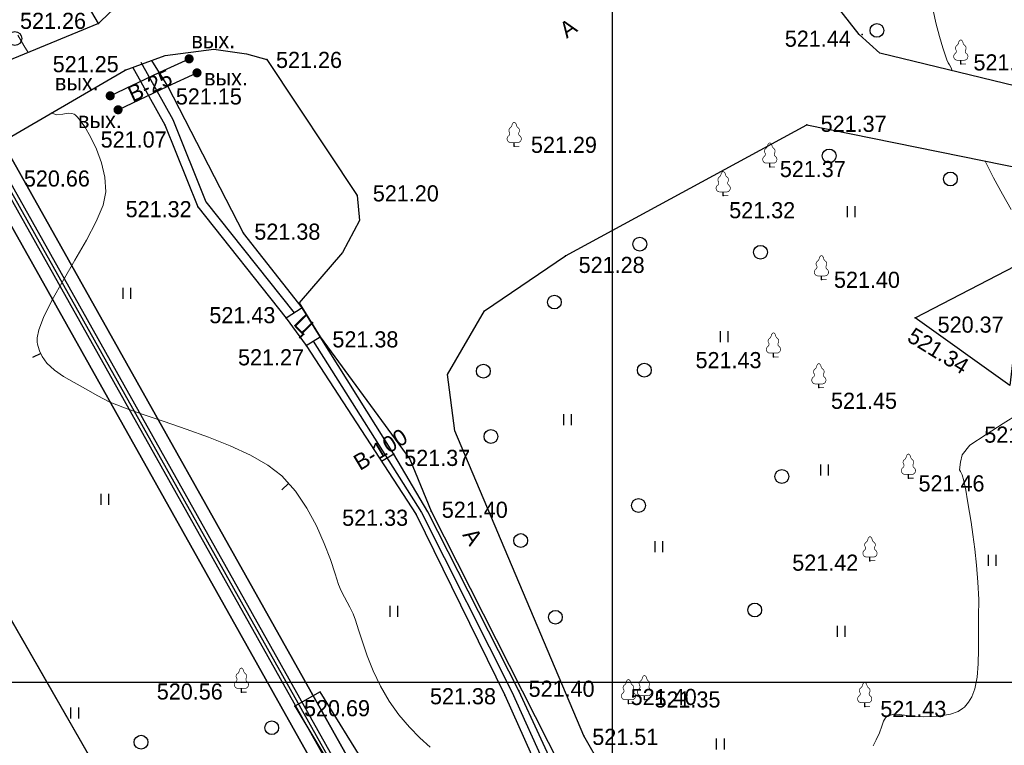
# Model space of a CAD drawing. Header units: millimetres. Extents: x 767170 to 66149698, y -983507 to 2493658.
# Tile 165 of 256: x 2477270 to 2530688, y -561065 to -521696. Entities that reach past the tile are written whole.
import ezdxf

# ---------------------------------------------------------------- set-up
doc = ezdxf.new("R2010")
doc.units = ezdxf.units.MM
doc.linetypes.add('Д_ТРОТ_ТРУБА', pattern=[3, 1.5, -1.5])
doc.linetypes.add('ДОРОГИ_СТРОЯЩ', pattern=[9, 8, -1])
for name, color, linetype in [('(001) Сетка', 92, 'Continuous'), ('(004) Точки рельефа', 7, 'Continuous'), ('(004a) Точки рельефа (отк.)', 7, 'Continuous'), ('(014) Водопровод', 5, 'ИК_Водопровод -------в--------'), ('(022) Возд. Линии', 7, 'Continuous'), ('(025) Дорога', 7, 'Continuous'), ('(028) Гидротехн.', 7, 'Continuous'), ('(031) Горизонтали', 42, 'Continuous'), ('(036) Растительность', 7, 'Continuous'), ('(038) Деревья', 7, 'Continuous'), ('A_STROYSETKA', 5, 'Continuous'), ('GLUXOY OG', 7, 'Continuous')]:
    doc.layers.add(name, color=color, linetype=linetype)
doc.layers.add('(042) Бергштрих', color=32, linetype='Continuous', lineweight=30)
doc.styles.add('BM-431', font='txt')
doc.styles.add('D-431', font='txt')
doc.styles.get("Standard").update_dxf_attribs({"font": 'isocpeui.ttf'})
doc.linetypes.add('GAZ_VOZDUSH', pattern='A,1,-2,["~",Standard,S=3,R=0,X=-1.5,Y=-1.5],-1,10', length=14)
doc.linetypes.add('ИК_Водопровод -------в--------', pattern='A,9,-0.6,["В",Standard,S=1.2,R=0,X=0,Y=-0.6],-1.2', length=10.8)
doc.linetypes.add('ОГРАДА_ГЛИН', pattern='A,4,["|",Standard,S=0.8,R=0,X=0,Y=-0.8],0.5,["|",Standard,S=0.8,R=0,X=0,Y=-0.8],3.5', length=8)
doc.linetypes.add('ОТКОСЫ_УКРЕП', pattern='A,0.5,["|",Standard,S=1.2,R=0,X=0,Y=-1.2],0.8,[".",Standard,S=1,R=0.1,X=0.1,Y=-1.2],0.1,["|",Standard,S=0.5,R=0,X=0,Y=-0.5],0', length=1.4)

# ---------------------------------------------------------------- blocks, each defined once
blk = doc.blocks.new('d')
at = {"layer": '(038) Деревья'}
blk.add_ellipse((0, 0), major_axis=(0.265, 0.265), ratio=1, start_param=5.497787, end_param=11.780972, dxfattribs=at)
blk = doc.blocks.new('I04010')
for p, q in [((-0.412273, 0.007146), (-0.412273, 1.207146)), ((0.387727, 1.207146), (0.387727, 0.007146))]:
    blk.add_line(p, q)
blk = doc.blocks.new('Setka')
at = {"layer": '(001) Сетка'}
for p, q in [((0, 1.5), (0, -1.5)), ((-1.5, 0), (1.5, 0))]:
    blk.add_line(p, q, dxfattribs=at)
blk = doc.blocks.new('karagach')
at = {"const_width": 0.05}
for points in [[(-0.277, 1.346, 0.181567), (-0.156, 1.546, 0.303004)], [(0, 1.75, 0.246034), (-0.156, 1.546, 0.489079)], [(0, 1.75, -0.246034), (0.156, 1.546, -0.489079)], [(0.277, 1.346, -0.181567), (0.156, 1.546, -0.303004)], [(-0.42, 0.746, 0.626949), (-0.291, 0.275, 0.702465)], [(-0.42, 0.746, 0.383603), (-0.341, 1.004, 0.352912)], [(-0.277, 1.346, 0.430853), (-0.341, 1.004, 0.548276)], [(0.277, 1.346, -0.430853), (0.341, 1.004, -0.548276)], [(0.42, 0.746, -0.626949), (0.291, 0.275, -0.702465)], [(0.42, 0.746, -0.383603), (0.341, 1.004, -0.352912)]]:
    blk.add_lwpolyline(points, format="xyb", dxfattribs=at)
for points in [[(0, 0.275), (-0.291, 0.275)], [(0, 0), (0, 0.275)], [(0, 0.275), (0.291, 0.275)], [(0, 0), (0.375, 0)]]:
    blk.add_lwpolyline(points, dxfattribs=at)
blk.add_lwpolyline([(0, 0), (0, 0.275)])
blk = doc.blocks.new('karagach-flat-26')
at = {"layer": '(038) Деревья', "const_width": 0.0375}
for points in [[(-0.208, 1.009, 0.181567), (-0.117, 1.159, 0.303004)], [(0, 1.312, 0.246034), (-0.117, 1.159, 0.489079)], [(0, 1.312, -0.246034), (0.117, 1.159, -0.489079)], [(0.208, 1.009, -0.181567), (0.117, 1.159, -0.303004)], [(-0.315, 0.559, 0.626949), (-0.218, 0.206, 0.702465)], [(-0.315, 0.559, 0.383603), (-0.255, 0.753, 0.352912)], [(-0.208, 1.009, 0.430853), (-0.255, 0.753, 0.548276)], [(0.208, 1.009, -0.430853), (0.255, 0.753, -0.548276)], [(0.315, 0.559, -0.626949), (0.218, 0.206, -0.702465)], [(0.315, 0.559, -0.383603), (0.255, 0.753, -0.352912)]]:
    blk.add_lwpolyline(points, format="xyb", dxfattribs=at)
for points in [[(0, 0.206), (-0.218, 0.206)], [(0, 0), (0, 0.206)], [(0, 0.206), (0.218, 0.206)], [(0, 0), (0.281, 0)]]:
    blk.add_lwpolyline(points, dxfattribs=at)
at = {"layer": '(038) Деревья'}
blk.add_lwpolyline([(0, 0), (0, 0.206)], dxfattribs=at)
blk = doc.blocks.new('karagach-flat-27')
at = {"layer": '(038) Деревья', "const_width": 0.0375}
for points in [[(-0.208, 1.009, 0.181567), (-0.117, 1.159, 0.303004)], [(0, 1.312, 0.246034), (-0.117, 1.159, 0.489079)], [(0, 1.312, -0.246034), (0.117, 1.159, -0.489079)], [(0.208, 1.009, -0.181567), (0.117, 1.159, -0.303004)], [(-0.315, 0.559, 0.626949), (-0.218, 0.206, 0.702465)], [(-0.315, 0.559, 0.383603), (-0.255, 0.753, 0.352912)], [(-0.208, 1.009, 0.430853), (-0.255, 0.753, 0.548276)], [(0.208, 1.009, -0.430853), (0.255, 0.753, -0.548276)], [(0.315, 0.559, -0.626949), (0.218, 0.206, -0.702465)], [(0.315, 0.559, -0.383603), (0.255, 0.753, -0.352912)]]:
    blk.add_lwpolyline(points, format="xyb", dxfattribs=at)
for points in [[(0, 0.206), (-0.218, 0.206)], [(0, 0), (0, 0.206)], [(0, 0.206), (0.218, 0.206)], [(0, 0), (0.281, 0)]]:
    blk.add_lwpolyline(points, dxfattribs=at)
at = {"layer": '(038) Деревья'}
blk.add_lwpolyline([(0, 0), (0, 0.206)], dxfattribs=at)
blk = doc.blocks.new('karagach-flat-28')
at = {"layer": '(038) Деревья', "const_width": 0.0375}
for points in [[(-0.208, 1.009, 0.181567), (-0.117, 1.159, 0.303004)], [(0, 1.312, 0.246034), (-0.117, 1.159, 0.489079)], [(0, 1.312, -0.246034), (0.117, 1.159, -0.489079)], [(0.208, 1.009, -0.181567), (0.117, 1.159, -0.303004)], [(-0.315, 0.559, 0.626949), (-0.218, 0.206, 0.702465)], [(-0.315, 0.559, 0.383603), (-0.255, 0.753, 0.352912)], [(-0.208, 1.009, 0.430853), (-0.255, 0.753, 0.548276)], [(0.208, 1.009, -0.430853), (0.255, 0.753, -0.548276)], [(0.315, 0.559, -0.626949), (0.218, 0.206, -0.702465)], [(0.315, 0.559, -0.383603), (0.255, 0.753, -0.352912)]]:
    blk.add_lwpolyline(points, format="xyb", dxfattribs=at)
for points in [[(0, 0.206), (-0.218, 0.206)], [(0, 0), (0, 0.206)], [(0, 0.206), (0.218, 0.206)], [(0, 0), (0.281, 0)]]:
    blk.add_lwpolyline(points, dxfattribs=at)
at = {"layer": '(038) Деревья'}
blk.add_lwpolyline([(0, 0), (0, 0.206)], dxfattribs=at)
blk = doc.blocks.new('karagach-flat-42')
at = {"layer": '(038) Деревья', "const_width": 0.0375}
for points in [[(-0.208, 1.009, 0.181567), (-0.117, 1.159, 0.303004)], [(0, 1.312, 0.246034), (-0.117, 1.159, 0.489079)], [(0, 1.312, -0.246034), (0.117, 1.159, -0.489079)], [(0.208, 1.009, -0.181567), (0.117, 1.159, -0.303004)], [(-0.315, 0.559, 0.626949), (-0.218, 0.206, 0.702465)], [(-0.315, 0.559, 0.383603), (-0.255, 0.753, 0.352912)], [(-0.208, 1.009, 0.430853), (-0.255, 0.753, 0.548276)], [(0.208, 1.009, -0.430853), (0.255, 0.753, -0.548276)], [(0.315, 0.559, -0.626949), (0.218, 0.206, -0.702465)], [(0.315, 0.559, -0.383603), (0.255, 0.753, -0.352912)]]:
    blk.add_lwpolyline(points, format="xyb", dxfattribs=at)
for points in [[(0, 0.206), (-0.218, 0.206)], [(0, 0), (0, 0.206)], [(0, 0.206), (0.218, 0.206)], [(0, 0), (0.281, 0)]]:
    blk.add_lwpolyline(points, dxfattribs=at)
at = {"layer": '(038) Деревья'}
blk.add_lwpolyline([(0, 0), (0, 0.206)], dxfattribs=at)
blk = doc.blocks.new('karagach-flat-43')
at = {"layer": '(038) Деревья', "const_width": 0.0375}
for points in [[(-0.208, 1.009, 0.181567), (-0.117, 1.159, 0.303004)], [(0, 1.312, 0.246034), (-0.117, 1.159, 0.489079)], [(0, 1.312, -0.246034), (0.117, 1.159, -0.489079)], [(0.208, 1.009, -0.181567), (0.117, 1.159, -0.303004)], [(-0.315, 0.559, 0.626949), (-0.218, 0.206, 0.702465)], [(-0.315, 0.559, 0.383603), (-0.255, 0.753, 0.352912)], [(-0.208, 1.009, 0.430853), (-0.255, 0.753, 0.548276)], [(0.208, 1.009, -0.430853), (0.255, 0.753, -0.548276)], [(0.315, 0.559, -0.626949), (0.218, 0.206, -0.702465)], [(0.315, 0.559, -0.383603), (0.255, 0.753, -0.352912)]]:
    blk.add_lwpolyline(points, format="xyb", dxfattribs=at)
for points in [[(0, 0.206), (-0.218, 0.206)], [(0, 0), (0, 0.206)], [(0, 0.206), (0.218, 0.206)], [(0, 0), (0.281, 0)]]:
    blk.add_lwpolyline(points, dxfattribs=at)
at = {"layer": '(038) Деревья'}
blk.add_lwpolyline([(0, 0), (0, 0.206)], dxfattribs=at)
blk = doc.blocks.new('karagach-flat-44')
at = {"layer": '(038) Деревья', "const_width": 0.0375}
for points in [[(-0.208, 1.009, 0.181567), (-0.117, 1.159, 0.303004)], [(0, 1.312, 0.246034), (-0.117, 1.159, 0.489079)], [(0, 1.312, -0.246034), (0.117, 1.159, -0.489079)], [(0.208, 1.009, -0.181567), (0.117, 1.159, -0.303004)], [(-0.315, 0.559, 0.626949), (-0.218, 0.206, 0.702465)], [(-0.315, 0.559, 0.383603), (-0.255, 0.753, 0.352912)], [(-0.208, 1.009, 0.430853), (-0.255, 0.753, 0.548276)], [(0.208, 1.009, -0.430853), (0.255, 0.753, -0.548276)], [(0.315, 0.559, -0.626949), (0.218, 0.206, -0.702465)], [(0.315, 0.559, -0.383603), (0.255, 0.753, -0.352912)]]:
    blk.add_lwpolyline(points, format="xyb", dxfattribs=at)
for points in [[(0, 0.206), (-0.218, 0.206)], [(0, 0), (0, 0.206)], [(0, 0.206), (0.218, 0.206)], [(0, 0), (0.281, 0)]]:
    blk.add_lwpolyline(points, dxfattribs=at)
at = {"layer": '(038) Деревья'}
blk.add_lwpolyline([(0, 0), (0, 0.206)], dxfattribs=at)
blk = doc.blocks.new('karagach-flat-71')
at = {"layer": '(038) Деревья', "const_width": 0.0375}
for points in [[(-0.208, 1.009, 0.181567), (-0.117, 1.159, 0.303004)], [(0, 1.312, 0.246034), (-0.117, 1.159, 0.489079)], [(0, 1.312, -0.246034), (0.117, 1.159, -0.489079)], [(0.208, 1.009, -0.181567), (0.117, 1.159, -0.303004)], [(-0.315, 0.559, 0.626949), (-0.218, 0.206, 0.702465)], [(-0.315, 0.559, 0.383603), (-0.255, 0.753, 0.352912)], [(-0.208, 1.009, 0.430853), (-0.255, 0.753, 0.548276)], [(0.208, 1.009, -0.430853), (0.255, 0.753, -0.548276)], [(0.315, 0.559, -0.626949), (0.218, 0.206, -0.702465)], [(0.315, 0.559, -0.383603), (0.255, 0.753, -0.352912)]]:
    blk.add_lwpolyline(points, format="xyb", dxfattribs=at)
for points in [[(0, 0.206), (-0.218, 0.206)], [(0, 0), (0, 0.206)], [(0, 0.206), (0.218, 0.206)], [(0, 0), (0.281, 0)]]:
    blk.add_lwpolyline(points, dxfattribs=at)
at = {"layer": '(038) Деревья'}
blk.add_lwpolyline([(0, 0), (0, 0.206)], dxfattribs=at)
blk = doc.blocks.new('karagach-flat-72')
at = {"layer": '(038) Деревья', "const_width": 0.0375}
for points in [[(-0.208, 1.009, 0.181567), (-0.117, 1.159, 0.303004)], [(0, 1.312, 0.246034), (-0.117, 1.159, 0.489079)], [(0, 1.312, -0.246034), (0.117, 1.159, -0.489079)], [(0.208, 1.009, -0.181567), (0.117, 1.159, -0.303004)], [(-0.315, 0.559, 0.626949), (-0.218, 0.206, 0.702465)], [(-0.315, 0.559, 0.383603), (-0.255, 0.753, 0.352912)], [(-0.208, 1.009, 0.430853), (-0.255, 0.753, 0.548276)], [(0.208, 1.009, -0.430853), (0.255, 0.753, -0.548276)], [(0.315, 0.559, -0.626949), (0.218, 0.206, -0.702465)], [(0.315, 0.559, -0.383603), (0.255, 0.753, -0.352912)]]:
    blk.add_lwpolyline(points, format="xyb", dxfattribs=at)
for points in [[(0, 0.206), (-0.218, 0.206)], [(0, 0), (0, 0.206)], [(0, 0.206), (0.218, 0.206)], [(0, 0), (0.281, 0)]]:
    blk.add_lwpolyline(points, dxfattribs=at)
at = {"layer": '(038) Деревья'}
blk.add_lwpolyline([(0, 0), (0, 0.206)], dxfattribs=at)
blk = doc.blocks.new('karagach-flat-73')
at = {"layer": '(038) Деревья', "const_width": 0.0375}
for points in [[(-0.208, 1.009, 0.181567), (-0.117, 1.159, 0.303004)], [(0, 1.312, 0.246034), (-0.117, 1.159, 0.489079)], [(0, 1.312, -0.246034), (0.117, 1.159, -0.489079)], [(0.208, 1.009, -0.181567), (0.117, 1.159, -0.303004)], [(-0.315, 0.559, 0.626949), (-0.218, 0.206, 0.702465)], [(-0.315, 0.559, 0.383603), (-0.255, 0.753, 0.352912)], [(-0.208, 1.009, 0.430853), (-0.255, 0.753, 0.548276)], [(0.208, 1.009, -0.430853), (0.255, 0.753, -0.548276)], [(0.315, 0.559, -0.626949), (0.218, 0.206, -0.702465)], [(0.315, 0.559, -0.383603), (0.255, 0.753, -0.352912)]]:
    blk.add_lwpolyline(points, format="xyb", dxfattribs=at)
for points in [[(0, 0.206), (-0.218, 0.206)], [(0, 0), (0, 0.206)], [(0, 0.206), (0.218, 0.206)], [(0, 0), (0.281, 0)]]:
    blk.add_lwpolyline(points, dxfattribs=at)
at = {"layer": '(038) Деревья'}
blk.add_lwpolyline([(0, 0), (0, 0.206)], dxfattribs=at)
blk = doc.blocks.new('karagach-flat-74')
at = {"layer": '(038) Деревья', "const_width": 0.0375}
for points in [[(-0.208, 1.009, 0.181567), (-0.117, 1.159, 0.303004)], [(0, 1.312, 0.246034), (-0.117, 1.159, 0.489079)], [(0, 1.312, -0.246034), (0.117, 1.159, -0.489079)], [(0.208, 1.009, -0.181567), (0.117, 1.159, -0.303004)], [(-0.315, 0.559, 0.626949), (-0.218, 0.206, 0.702465)], [(-0.315, 0.559, 0.383603), (-0.255, 0.753, 0.352912)], [(-0.208, 1.009, 0.430853), (-0.255, 0.753, 0.548276)], [(0.208, 1.009, -0.430853), (0.255, 0.753, -0.548276)], [(0.315, 0.559, -0.626949), (0.218, 0.206, -0.702465)], [(0.315, 0.559, -0.383603), (0.255, 0.753, -0.352912)]]:
    blk.add_lwpolyline(points, format="xyb", dxfattribs=at)
for points in [[(0, 0.206), (-0.218, 0.206)], [(0, 0), (0, 0.206)], [(0, 0.206), (0.218, 0.206)], [(0, 0), (0.281, 0)]]:
    blk.add_lwpolyline(points, dxfattribs=at)
at = {"layer": '(038) Деревья'}
blk.add_lwpolyline([(0, 0), (0, 0.206)], dxfattribs=at)
blk = doc.blocks.new('karagach-flat-75')
at = {"layer": '(038) Деревья', "const_width": 0.0375}
for points in [[(-0.208, 1.009, 0.181567), (-0.117, 1.159, 0.303004)], [(0, 1.312, 0.246034), (-0.117, 1.159, 0.489079)], [(0, 1.312, -0.246034), (0.117, 1.159, -0.489079)], [(0.208, 1.009, -0.181567), (0.117, 1.159, -0.303004)], [(-0.315, 0.559, 0.626949), (-0.218, 0.206, 0.702465)], [(-0.315, 0.559, 0.383603), (-0.255, 0.753, 0.352912)], [(-0.208, 1.009, 0.430853), (-0.255, 0.753, 0.548276)], [(0.208, 1.009, -0.430853), (0.255, 0.753, -0.548276)], [(0.315, 0.559, -0.626949), (0.218, 0.206, -0.702465)], [(0.315, 0.559, -0.383603), (0.255, 0.753, -0.352912)]]:
    blk.add_lwpolyline(points, format="xyb", dxfattribs=at)
for points in [[(0, 0.206), (-0.218, 0.206)], [(0, 0), (0, 0.206)], [(0, 0.206), (0.218, 0.206)], [(0, 0), (0.281, 0)]]:
    blk.add_lwpolyline(points, dxfattribs=at)
at = {"layer": '(038) Деревья'}
blk.add_lwpolyline([(0, 0), (0, 0.206)], dxfattribs=at)
blk = doc.blocks.new('karagach-flat-76')
at = {"layer": '(038) Деревья', "const_width": 0.0375}
for points in [[(-0.208, 1.009, 0.181567), (-0.117, 1.159, 0.303004)], [(0, 1.312, 0.246034), (-0.117, 1.159, 0.489079)], [(0, 1.312, -0.246034), (0.117, 1.159, -0.489079)], [(0.208, 1.009, -0.181567), (0.117, 1.159, -0.303004)], [(-0.315, 0.559, 0.626949), (-0.218, 0.206, 0.702465)], [(-0.315, 0.559, 0.383603), (-0.255, 0.753, 0.352912)], [(-0.208, 1.009, 0.430853), (-0.255, 0.753, 0.548276)], [(0.208, 1.009, -0.430853), (0.255, 0.753, -0.548276)], [(0.315, 0.559, -0.626949), (0.218, 0.206, -0.702465)], [(0.315, 0.559, -0.383603), (0.255, 0.753, -0.352912)]]:
    blk.add_lwpolyline(points, format="xyb", dxfattribs=at)
for points in [[(0, 0.206), (-0.218, 0.206)], [(0, 0), (0, 0.206)], [(0, 0.206), (0.218, 0.206)], [(0, 0), (0.281, 0)]]:
    blk.add_lwpolyline(points, dxfattribs=at)
at = {"layer": '(038) Деревья'}
blk.add_lwpolyline([(0, 0), (0, 0.206)], dxfattribs=at)
blk = doc.blocks.new('Topo Xos')
at = {"layer": '(014) Водопровод', "linetype": 'ByBlock', "transparency": 16777216}
h = blk.add_hatch(color=0, dxfattribs=at)
edge = h.paths.add_edge_path()
edge.add_arc((33.708, 47.793), 0.25, 0, 360)
h = blk.add_hatch(color=0, dxfattribs=at)
edge = h.paths.add_edge_path()
edge.add_arc((34.134, 47.033), 0.25, 0, 360)
h = blk.add_hatch(color=0, dxfattribs=at)
edge = h.paths.add_edge_path()
edge.add_arc((29.427, 45.788), 0.25, 0, 360)
h = blk.add_hatch(color=0, dxfattribs=at)
edge = h.paths.add_edge_path()
edge.add_arc((29.853, 45.028), 0.25, 0, 360)
at = {"layer": '(004) Точки рельефа', "color": 7, "linetype": 'ByBlock', "lineweight": -2, "transparency": 16777216}
for p in [(28.79, 49.703), (70.229, 49.105), (37.918, 47.751), (30.23, 47.182), (75.573, 47.514), (32.544, 46.308), (32.393, 44.215), (67.222, 44.212), (51.344, 43.047), (65.211, 41.928), (42.827, 40.385), (62.683, 40.37), (34.186, 39.757), (36.658, 38.326), (54.128, 37.11), (68.012, 35.813), (38.973, 33.725), (73.095, 33.749), (40.811, 32.704), (40.057, 32.236), (65.409, 31.621), (67.872, 29.953), (44.807, 26.345), (72.732, 25.043), (46.018, 23.075), (46.847, 23.244), (70.647, 20.561), (36.545, 13.432), (51.597, 13.506), (50.829, 13.266), (58.412, 13.035), (39.439, 12.677), (57.542, 12.816), (70.36, 12.657), (55.113, 11.068)]:
    blk.add_point(p, dxfattribs=at)
at = {"layer": '(014) Водопровод', "linetype": 'GAZ_VOZDUSH', "ltscale": 600, "transparency": 16777216, "flags": 128}
for points in [[(29.427, 45.788), (32.118, 47.069), (33.708, 47.793)], [(29.853, 45.028), (32.544, 46.308), (34.134, 47.033)], [(44.807, 26.345), (44.146, 25.953)]]:
    blk.add_lwpolyline(points, dxfattribs=at)
at = {"layer": '(025) Дорога', "linetype": 'Д_ТРОТ_ТРУБА', "ltscale": 600, "transparency": 16777216, "flags": 128}
for points in [[(99.783, 96.359), (81.261, 80.871), (79.873, 79.57), (70.051, 72.807), (56.622, 62.274), (54.558, 61.518), (53.68, 61.811), (32.281, 80.713), (26.369, 89.721), (21.093, 85.142), (27.429, 78.24), (30.299, 75.145), (47.207, 58.978), (47.207, 58.089), (46.917, 57.221), (40.095, 52.309), (39.685, 52.197), (38.937, 52.632), (35.136, 54.564), (29.406, 50.307), (28.79, 49.703), (16.153, 44.516), (-0.591, 35.942), (-24.605, 23.734), (-48.954, 6.205), (-66.505, -8.957), (-67.48, -9.839), (-65.697, -11.809), (-57.59, -4.347), (-33.316, 13.061), (-16.501, 22.086), (-6.597, 26.99), (15.605, 38.679), (30.23, 47.182), (32.409, 47.967), (35.053, 48.313), (36.822, 48.066), (37.918, 47.751), (42.827, 40.385), (42.954, 39.015), (42.024, 37.291), (39.682, 34.553), (40.811, 32.704), (40.811, 32.704), (40.811, 32.704)], [(169.299, 52.289), (163.987, 46.155), (150.068, 36.648), (149.731, 36.279), (143.867, 33.117), (139.953, 32.536), (135.973, 33.675), (108.257, 39.08), (71.188, 48.092), (70.055, 49.105), (61.146, 60.626), (61.03, 61.037), (61.094, 61.524), (74.944, 73.155), (102.509, 93.517)], [(69.728, -10.6), (69.18, -10.226), (58.862, 4.608), (55.113, 11.068), (48.122, 27.605), (47.731, 30.671), (49.741, 34.128), (54.128, 37.11), (67.222, 44.212), (111.261, 35.283), (132.155, 29.538), (112.617, 15.202), (109.233, 12.672)], [(38.973, 33.725), (40.057, 32.236), (40.811, 32.704), (39.846, 34.283), (38.973, 33.725)], [(40.811, 32.704), (45.683, 26.074), (46.847, 23.244)], [(46.847, 23.244), (57.417, 2.391), (59.467, 0.272), (68.16, -12.841)], [(39.439, 12.677), (45.9, 1.917), (60.562, -22.39), (62.031, -21.67), (52.063, -4.73), (40.819, 13.454), (39.439, 12.677)]]:
    blk.add_lwpolyline(points, dxfattribs=at)
at = {"layer": '(028) Гидротехн.', "ltscale": 600, "transparency": 16777216}
for points in [[(28.79, 49.703), (18.022, 67.982), (12.311, 78.406), (9.075, 84.785)], [(39.857, 34.266), (36.658, 38.326), (32.544, 46.308), (31.685, 47.706)], [(30.646, 47.332), (32.393, 44.215), (34.186, 39.757), (38.973, 33.725)], [(65.275, -9.75), (62.927, -6.269), (57.802, 1.756), (57.167, 2.4), (54.907, 6.346), (51.597, 13.506), (46.662, 23.216), (44.807, 26.345), (40.811, 32.704)], [(40.057, 32.236), (46.018, 23.075), (50.829, 13.266), (54.106, 5.952), (56.672, 1.982), (57.147, 1.324), (62.48, -6.68), (64.856, -10.023)]]:
    blk.add_lwpolyline(points, dxfattribs=at)
at = {"layer": '(028) Гидротехн.', "color": 3, "linetype": 'Д_ТРОТ_ТРУБА', "ltscale": 600, "transparency": 16777216, "flags": 128}
for points in [[(31.083, 47.611), (32.83, 44.494), (34.623, 40.036), (39.41, 34.004)], [(40.434, 32.47), (46.31, 23.178), (51.219, 13.441), (54.527, 6.16), (56.964, 2.085), (57.515, 1.474), (62.772, -6.577), (65.065, -9.887)]]:
    blk.add_lwpolyline(points, dxfattribs=at)
at = {"layer": '(031) Горизонтали', "color": 42, "linetype": 'Continuous', "lineweight": 0, "ltscale": 600, "transparency": 16777216}
for points in [[(24.967, 48.134), (24.739, 48.522), (24.415, 49.079)], [(75.1, 47.141), (75.044, 47.305), (74.964, 47.46), (74.892, 47.58), (74.822, 47.738), (74.747, 47.951), (74.602, 48.386), (74.417, 49.001), (74.219, 49.752), (74.039, 50.596)], [(46.78, 10.442), (46.232, 10.953), (45.657, 11.535), (45.087, 12.195), (44.553, 12.942), (44.088, 13.757), (43.698, 14.591), (43.375, 15.405), (43.112, 16.16), (42.901, 16.817), (42.735, 17.337), (42.605, 17.681), (42.432, 18.039), (42.287, 18.312), (42.137, 18.583), (41.95, 18.934), (41.816, 19.279), (41.626, 19.86), (41.37, 20.621), (41.037, 21.505), (40.617, 22.458), (40.1, 23.422), (39.477, 24.342), (38.736, 25.162), (37.98, 25.743), (37.031, 26.285), (35.941, 26.792), (34.762, 27.264), (33.547, 27.705), (32.348, 28.116), (31.217, 28.498), (30.207, 28.856), (29.37, 29.189), (28.757, 29.502), (28.087, 29.897), (27.462, 30.239), (26.897, 30.561), (26.403, 30.897), (25.993, 31.28), (25.735, 31.642), (25.586, 31.958), (25.509, 32.193), (25.478, 32.318), (25.462, 32.423), (25.466, 32.662), (25.556, 33.086), (25.806, 33.754), (26.282, 34.719), (26.874, 35.775), (27.513, 36.872), (28.133, 37.953), (28.664, 38.967), (29.038, 39.859), (29.187, 40.576), (29.13, 41.37), (28.947, 42.154), (28.678, 42.896), (28.363, 43.56), (28.041, 44.113), (27.805, 44.452), (27.653, 44.635), (27.569, 44.718), (27.533, 44.748), (27.472, 44.786), (27.343, 44.832), (27.137, 44.842), (26.852, 44.795), (26.512, 44.749), (26.23, 44.857)], [(70.813, 10.524), (70.986, 10.849), (71.156, 11.229), (71.282, 11.582), (71.386, 11.866), (71.487, 12.041), (71.621, 12.142), (71.761, 12.19), (71.939, 12.232), (72.227, 12.215), (72.807, 12.15), (73.565, 12.099), (74.387, 12.121), (75.015, 12.231), (75.43, 12.389), (75.667, 12.537), (75.771, 12.625), (75.852, 12.707), (75.997, 12.883), (76.173, 13.177), (76.34, 13.621), (76.463, 14.254), (76.515, 14.968), (76.527, 15.755), (76.525, 16.606), (76.539, 17.515), (76.544, 18.46), (76.503, 19.407), (76.429, 20.329), (76.333, 21.196), (76.228, 21.98), (76.127, 22.652), (76.041, 23.183), (75.941, 23.808), (75.84, 24.393), (75.734, 24.9), (75.64, 25.224), (75.563, 25.406), (75.507, 25.494), (75.566, 25.918), (75.654, 26.309), (75.654, 26.309), (75.654, 26.309), (75.654, 26.309), (75.654, 26.309), (75.654, 26.309), (75.654, 26.309), (76.063, 26.833), (76.953, 27.42), (77.864, 28.002), (78.689, 28.508)], [(78.314, 39.62), (77.834, 40.445), (77.353, 41.329), (76.904, 42.249)]]:
    blk.add_lwpolyline(points, dxfattribs=at)
at = {"layer": '(042) Бергштрих', "color": 32, "linetype": 'Continuous', "lineweight": 30, "ltscale": 600, "transparency": 16777216}
for p, q in [((25.66, 31.8), (25.208, 31.586)), ((39.106, 24.752), (38.735, 24.416))]:
    blk.add_line(p, q, dxfattribs=at)
at = {"linetype": 'ОТКОСЫ_УКРЕП', "ltscale": 600, "transparency": 16777216}
blk.add_lwpolyline([(73.095, 33.749), (79.024, 36.807), (78.241, 30.063), (73.095, 33.749)], dxfattribs=at)
at = {"layer": '(001) Сетка', "transparency": 16777216}
blk.add_blockref('Setka', (56.659, 13.968), dxfattribs=at)
at = {"layer": '(022) Возд. Линии', "transparency": 16777216}
for name, p in [('karagach-flat-26', (51.344, 43.047)), ('karagach-flat-27', (65.211, 41.928)), ('karagach-flat-28', (62.683, 40.37)), ('karagach-flat-72', (68.012, 35.813)), ('karagach-flat-71', (65.409, 31.621)), ('karagach-flat-73', (67.872, 29.953)), ('karagach-flat-74', (72.732, 25.043)), ('karagach-flat-75', (70.647, 20.561)), ('karagach-flat-76', (36.545, 13.432)), ('karagach-flat-44', (57.542, 12.816)), ('karagach-flat-43', (58.412, 13.035)), ('karagach-flat-42', (70.36, 12.657))]:
    blk.add_blockref(name, p, dxfattribs=at)
at = {"layer": '(036) Растительность', "linetype": 'Continuous', "transparency": 16777216, "xscale": 0.5, "yscale": 0.5, "zscale": 0.5}
for p in [(69.627, 39.196), (30.34, 34.767), (62.745, 32.416), (54.241, 27.916), (68.177, 25.189), (29.134, 23.596), (59.195, 21.025), (77.283, 20.279), (44.812, 17.51), (69.094, 16.423), (27.504, 12.005), (62.533, 10.32)]:
    blk.add_blockref('I04010', p, dxfattribs=at)
at = {"layer": '(038) Деревья', "linetype": 'Continuous', "transparency": 16777216}
for p in [(71.024, 49.336), (24.252, 48.894), (68.434, 42.523), (75.008, 41.274), (58.156, 37.736), (64.707, 37.299), (53.525, 34.596), (49.671, 30.847), (58.404, 30.903), (50.081, 27.303), (65.863, 25.131), (58.089, 23.557), (51.696, 21.657), (64.393, 17.889), (53.58, 17.494), (38.19, 11.503), (31.098, 10.716)]:
    blk.add_blockref('d', p, dxfattribs=at)
at = {"layer": '(038) Деревья', "linetype": 'Continuous', "transparency": 16777216, "xscale": 0.75, "yscale": 0.75, "zscale": 0.75}
blk.add_blockref('karagach', (75.573, 47.514), dxfattribs=at)
at = {"layer": '(004) Точки рельефа', "linetype": 'ByBlock', "transparency": 16777216, "char_height": 0.875, "attachment_point": 4, "style": 'D-431'}
for s, insert in [('521.26', (24.535, 49.848)), ('521.44', (66.026, 48.879)), ('521.26', (38.423, 47.729)), ('521.51', (76.262, 47.594)), ('521.25', (26.308, 47.499)), ('521.15', (32.987, 45.747)), ('521.37', (67.969, 44.262)), ('521.07', (28.909, 43.409)), ('521.29', (52.252, 43.123)), ('521.37', (65.755, 41.809)), ('520.66', (24.742, 41.295)), ('521.20', (43.674, 40.488)), ('521.32', (30.262, 39.632)), ('521.32', (63.009, 39.574)), ('521.38', (37.246, 38.41)), ('521.28', (54.841, 36.607)), ('521.40', (68.692, 35.799)), ('521.43', (34.807, 33.88)), ('520.37', (74.317, 33.367)), ('521.38', (41.482, 32.567)), ('521.27', (36.362, 31.594)), ('521.43', (61.182, 31.441)), ('521.45', (68.533, 29.235)), ('521.63', (76.848, 27.399)), ('521.37', (45.377, 26.136)), ('521.46', (73.28, 24.754)), ('521.40', (47.416, 23.322)), ('521.33', (42.01, 22.889)), ('521.42', (66.429, 20.452)), ('520.56', (31.954, 13.463)), ('521.40', (52.125, 13.612)), ('521.38', (46.774, 13.205)), ('521.35', (58.955, 13.03)), ('520.69', (39.94, 12.556)), ('521.43', (71.207, 12.517)), ('521.51', (55.58, 11.001))]:
    blk.add_mtext(s, dxfattribs=dict(at, insert=insert))
at = {"layer": '(004) Точки рельефа', "linetype": 'ByBlock', "transparency": 16777216, "insert": (72.824, 32.884), "char_height": 0.875, "attachment_point": 4, "rotation": 328.3948, "style": 'D-431'}
blk.add_mtext('521.34', dxfattribs=at)
at = {"layer": '(004a) Точки рельефа (отк.)', "linetype": 'ByBlock', "transparency": 16777216, "insert": (57.667, 13.166), "char_height": 0.875, "attachment_point": 4, "style": 'D-431'}
blk.add_mtext('521.40', dxfattribs=at)
at = {"layer": '(014) Водопровод', "color": 0, "linetype": 'Continuous', "transparency": 16777216, "style": 'BM-431'}
for p in [(33.832, 48.364), (26.431, 46.082), (34.523, 46.349), (27.683, 44.033)]:
    blk.add_text('вых.', height=0.875, dxfattribs=at).set_placement(p)
for s, rotation, p in [('В-25', 24.5898, (30.639, 45.431)), ('В-100', 30.9315, (42.974, 25.428))]:
    blk.add_text(s, height=0.875, rotation=rotation, dxfattribs=at).set_placement(p)
at = {"layer": '(025) Дорога', "linetype": 'ДОРОГИ_СТРОЯЩ', "transparency": 16777216, "style": 'BM-431'}
for s, rotation, p in [('A', 34.6071, (54.197, 48.876)), ('Ц', 314.4842, (39.317, 33.381)), ('A', 302.9978, (48.513, 21.962))]:
    blk.add_text(s, height=0.875, rotation=rotation, dxfattribs=at).set_placement(p)
blk = doc.blocks.new('A$Cccaa34c6')
at = {"layer": 'A_STROYSETKA', "linetype": 'Continuous'}
for p, q in [((200000, 250000), (200000, -7850.6)), ((-7707.2, 200000), (250000, 200000))]:
    blk.add_line(p, q, dxfattribs=at)

msp = doc.modelspace()

# ---------------------------------------------------------------- block references
at = {"xscale": 1000, "yscale": 1000, "zscale": 1000}
msp.add_blockref('Topo Xos', (2452754.32, -571613.28), dxfattribs=at)

# ---------------------------------------------------------------- next in the draw order: linework, layer by layer
for points in [[(2441355.79, -736834.3), (2438963.79, -738920.39), (2400395.29, -685926.13), (2323754.93, -569428.84), (2454734.55, -489851.54), (2517832.14, -602286.69), (2486575.58, -622966.39), (2486415.24, -626464), (2488363.36, -629103.83), (2467521.85, -647824.51), (2498510.59, -687779.78), (2450636.95, -728888.93), (2451483.64, -729874.71), (2446654.19, -734022.69)], [(2498510.59, -687779.78), (2467521.85, -647824.51), (2488363.36, -629103.83), (2486415.24, -626464), (2486575.58, -622966.39), (2517832.14, -602286.69), (2454734.55, -489851.54), (2323754.93, -569428.84), (2400395.29, -685926.13)], [(2400971, -685527.59), (2324738.53, -569650.32), (2454478.73, -490826.03), (2516903.29, -602061.89), (2485892.61, -622578.92), (2485704.61, -626679.92), (2487422.61, -629007.92), (2466569.61, -647738.92), (2497549.33, -687682.55)], [(2497001.83, -687629.31), (2466025.47, -647690.01), (2486885.04, -628953.11), (2485298.53, -626803.3), (2485502.34, -622357.51), (2516372.52, -601933.43), (2454332.55, -491382.88), (2325300.58, -569776.88), (2401299.98, -685299.86)], [(2496040.54, -687532.07), (2465073.23, -647604.42), (2485944.29, -628857.21), (2484587.9, -627019.22), (2484819.37, -621970.03), (2515443.67, -601708.63), (2462108.51, -506669.4)], [(2483054.01, -565118.14), (2468619.15, -539992.86)]]:
    msp.add_lwpolyline(points)
at = {"lineweight": 30}
for points in [[(2517832.14, -602286.69), (2454734.55, -489851.54)], [(2454478.73, -490826.03), (2516903.29, -602061.89)], [(2516372.52, -601933.43), (2454332.55, -491382.88)], [(2462108.51, -506669.4), (2515443.67, -601708.63)], [(2515443.67, -601708.63), (2462108.51, -506669.4)]]:
    msp.add_lwpolyline(points, dxfattribs=at)
msp.add_lwpolyline([(2401875.69, -684901.32), (2346560.45, -600819.32, -0.03415901), (2346009.77, -600038.66), (2345560.43, -599299.23), (2326284.18, -569998.35), (2454076.73, -492357.37), (2459171.41, -501435.7), (2456360.35, -503097.47), (2459413.67, -508262.47), (2462108.51, -506669.4), (2515443.67, -601708.63), (2484819.37, -621970.03), (2484587.9, -627019.22), (2485944.29, -628857.21), (2465073.23, -647604.42), (2496040.54, -687532.07)], format="xyb")
msp.add_lwpolyline([(2420598.1, -693693.53), (2404648.57, -654568.66, -0.16168228), (2404522.93, -652682.08), (2407607.54, -640804.68, -0.20876473), (2409090.16, -638916.69), (2471841.21, -605165.78, 0.14199501), (2475419.01, -601657.59), (2477740.8, -597536.99, -0.1300409), (2478810.97, -596437.2), (2489457.36, -590049.39, 0.40867475), (2491925.51, -580559.85), (2483054.01, -565118.14), (2454123.43, -514761.65, -0.41421356), (2455230.23, -510665.92), (2459413.67, -508262.47), (2457377.97, -504818.87), (2452774.92, -507463.39, -0.32105605), (2449299.65, -507115.23, 0.32190714), (2441172, -506313.63), (2354080.69, -556706.98)], format="xyb", dxfattribs=at)
at = {"layer": 'GLUXOY OG', "color": 186, "linetype": 'ОГРАДА_ГЛИН', "lineweight": 30, "ltscale": 400}
for points in [[(2439079.89, -737890.33), (2400971, -685527.59), (2324738.53, -569650.32), (2454478.73, -490826.03), (2516903.29, -602061.89), (2485892.61, -622578.92), (2485704.61, -626679.92), (2487422.61, -629007.92), (2466569.61, -647738.92), (2497549.33, -687682.55)], [(2497001.83, -687629.31), (2466025.47, -647690.01), (2486885.04, -628953.11), (2485298.53, -626803.3), (2485502.34, -622357.51), (2516372.52, -601933.43), (2454332.55, -491382.88), (2325300.58, -569776.88), (2401299.98, -685299.86), (2439146.23, -737301.72)]]:
    msp.add_lwpolyline(points, dxfattribs=at)
at = {"layer": 'GLUXOY OG', "color": 186, "lineweight": 30, "ltscale": 400}
msp.add_lwpolyline([(2497275.58, -687655.93), (2466297.54, -647714.47), (2487153.82, -628980.52), (2485501.57, -626741.61), (2485697.48, -622468.21), (2516637.9, -601997.66), (2454405.64, -491104.45), (2325019.56, -569713.6), (2401135.49, -685413.73), (2439113.06, -737596.03)], dxfattribs=at)

# ---------------------------------------------------------------- next in the draw order: block references
msp.add_blockref('A$Cccaa34c6', (2309413.61, -757644.92))

doc.saveas('drawing.dxf')
